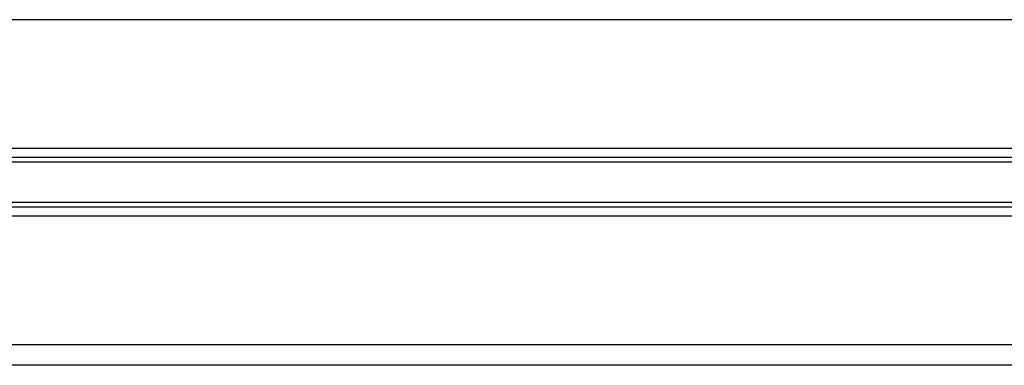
# Model space of a CAD drawing. Header units: millimetres. Extents: x 0 to 420, y 0 to 297.
# Tile 49 of 65: x 293.34 to 299.39, y 213.58 to 215.71. Entities that reach past the tile are written whole.
import ezdxf

# ---------------------------------------------------------------- set-up
doc = ezdxf.new("R2010")
doc.units = ezdxf.units.MM

msp = doc.modelspace()

# ---------------------------------------------------------------- linework, layer by layer
at = {"color": 7, "linetype": 'Continuous', "lineweight": 25}
for p, q in [((311.24066, 215.7057), (287.54066, 215.7057)), ((311.24066, 214.9132), (287.54066, 214.9132)), ((308.65316, 214.859), (290.12816, 214.859)), ((308.64957, 214.8303), (290.13175, 214.8303)), ((308.65316, 214.5524), (290.12816, 214.5524)), ((308.64957, 214.58111), (290.13175, 214.58111)), ((311.24066, 214.4982), (287.54066, 214.4982)), ((311.24066, 213.7057), (287.54066, 213.7057)), ((306.74066, 213.5807), (292.04066, 213.5807))]:
    msp.add_line(p, q, dxfattribs=at)

doc.saveas('drawing.dxf')
